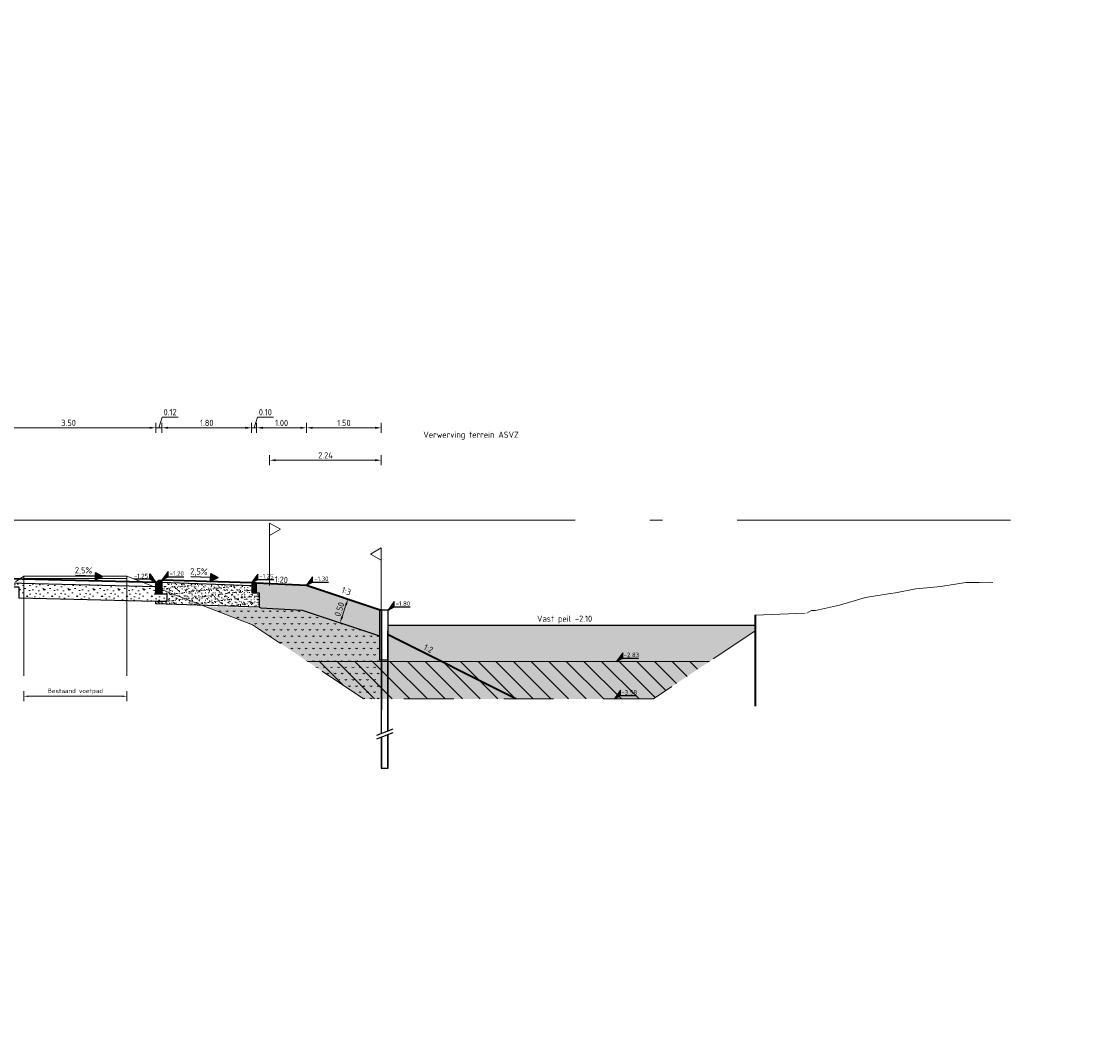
# Model space of a CAD drawing. Header units: metres. Extents: x -1 to 222837, y -2 to 853657.
# Tile 26 of 256: x 111393 to 111415, y 425630 to 425650. Entities that reach past the tile are written whole.
import ezdxf
from ezdxf.enums import TextEntityAlignment as Align

# ---------------------------------------------------------------- set-up
doc = ezdxf.new("R2010")
doc.units = ezdxf.units.M
doc.header["$XCLIPFRAME"] = 0
doc.linetypes.add('1-1', pattern=[20, 10, -10])
doc.linetypes.add('AL-NAP_LIJN', pattern=[15.25, 12, -1.5, 0.25, -1.5])
for name, color, linetype in [('A-Maatvoering', 30, 'Continuous'), ('Omegascherm', 200, 'Continuous'), ('PR-WATER', 140, 'Continuous'), ('Stalen buispaal', 210, 'Continuous'), ('X-REF', 7, 'Continuous')]:
    doc.layers.add(name, color=color, linetype=linetype)
for name, color, linetype, lineweight in [('A-TXT-T25', 7, 'Continuous', 25), ('B-ALG', 8, 'Continuous', 5), ('B-ALG_TXT', 8, 'Continuous', 5), ('B-WE-GW-GROND_SLIB-A', 252, 'Continuous', 18), ('B-WE-GW-MAAIVELD-GD', 93, 'Continuous', 18), ('B-WE-VH-VERHARDING_FUNDERING-A', 7, 'Continuous', 18), ('N-WE-AM-NAP-G', 7, 'AL-NAP_LIJN', 18), ('N-WE-GR-BOS-A', 42, 'Continuous', 18), ('N-WE-GW-BERM-G', 90, 'Continuous', 35), ('N-WE-GW-GROND-WERK-A', 7, 'Continuous', 18), ('N-WE-GW-WATERGANG-WERK-A', 92, 'Continuous', 18), ('N-WE-VH-VERHARDING_BESTORTING-A', 252, 'Continuous', 18), ('N-WE-VH-VERHARDING_BESTORTING-G', 252, 'Continuous', 35), ('N-WE-VH-VERHARDING_FUNDERING-A', 7, 'Continuous', 18), ('PR-GRS-KADASTER', 7, 'Continuous', 5), ('X-XX-AL-HOOGTELABEL-S', 90, 'Continuous', 25)]:
    doc.layers.add(name, color=color, linetype=linetype, lineweight=lineweight)
doc.styles.add('NLCS-ISO', font='NLCS-ISO.ttf')
doc.styles.add('NLCS-ISO-ANNOTATIEF-T25', font='NLCS-ISO.ttf', dxfattribs={"height": 2.5})
doc.styles.add('NLCS-ISO-M50-T18', font='NLCS-ISO.ttf')
doc.styles.add('NLCS-ISO-M50-T25', font='NLCS-ISO.ttf')
doc.dimstyles.new('NLCS-ANNOTATIEF-T25-PIJL', dxfattribs={"dimtxt": 2.5, "dimasz": 2.5, "dimexe": 2, "dimexo": 2, "dimgap": 0.7, "dimtad": 1, "dimzin": 0, "dimdsep": 46, "dimtxsty": 'NLCS-ISO-ANNOTATIEF-T25', "dimcen": 0, "dimdle": 2, "dimclrd": 256, "dimclre": 256, "dimclrt": 256, "dimadec": 5, "dimazin": 0, "dimtfac": 1, "dimtofl": 0, "dimtmove": 1, "dimatfit": 0, "dimfxl": 2, "dimfxlon": 1, "dimtfillclr": 254, "dimtolj": 1, "dimtzin": 0, "dimlwd": 18, "dimlwe": 18, "dimarcsym": 0})
doc.dimstyles.new('NLCS-M50-T18-PIJL-X_L2_H5', dxfattribs={"dimscale": 0.05, "dimtxt": 1.8, "dimasz": 1.8, "dimexe": 2, "dimexo": 2, "dimgap": 0.7, "dimtad": 1, "dimzin": 0, "dimdsep": 46, "dimtxsty": 'NLCS-ISO-M50-T18', "dimcen": 0, "dimdle": 2, "dimclrd": 256, "dimclre": 256, "dimclrt": 256, "dimadec": 5, "dimazin": 0, "dimtfac": 1, "dimtofl": 0, "dimtmove": 1, "dimatfit": 0, "dimfxl": 2, "dimfxlon": 1, "dimtfillclr": 254, "dimtolj": 1, "dimtzin": 0, "dimlwd": 18, "dimlwe": 18, "dimarcsym": 0})
doc.dimstyles.new('NLCS-M50-T25-PIJL-X_L2_H5', dxfattribs={"dimscale": 0.05, "dimtxt": 2.5, "dimasz": 2.5, "dimexe": 2, "dimexo": 2, "dimgap": 0.7, "dimtad": 1, "dimzin": 0, "dimdsep": 46, "dimtxsty": 'NLCS-ISO-M50-T25', "dimcen": 0, "dimdle": 2, "dimclrd": 256, "dimclre": 256, "dimclrt": 256, "dimadec": 5, "dimazin": 0, "dimtfac": 1, "dimtofl": 0, "dimtmove": 1, "dimatfit": 0, "dimfxl": 2, "dimfxlon": 1, "dimtfillclr": 254, "dimtolj": 1, "dimtzin": 0, "dimlwd": 18, "dimlwe": 18, "dimarcsym": 0})
picture_1 = doc.add_image_def('image1.ecw', size_in_pixel=(400001, 250001))
picture_2 = doc.add_image_def('image2.ecw', size_in_pixel=(120000, 80000))

# ---------------------------------------------------------------- blocks, each defined once
blk = doc.blocks.new('Pijl afschot')
blk.add_hatch(color=256).paths.add_polyline_path([(1717511043.91, -163054497.474), (1717511043.835, -163054497.324), (1717511043.76, -163054497.474)])
for p, q in [((1717511043.76, -163054497.474), (1717511043.835, -163054497.324)), ((1717511043.91, -163054497.474), (1717511043.835, -163054497.324)), ((1717511043.76, -163054497.474), (1717511043.91, -163054497.474)), ((1717511043.835, -163054497.474), (1717511043.835, -163054497.875))]:
    blk.add_line(p, q)
blk = doc.blocks.new('opsluitband 100x200')
at = {"transparency": 33554610}
h = blk.add_hatch(color=8, dxfattribs=at)
h.dxf.hatch_style = 1
h.paths.add_polyline_path([(111221.896, 425865.107), (111221.896, 425864.907), (111221.996, 425864.907), (111221.996, 425865.107)])
at = {"flags": 128}
blk.add_lwpolyline([(111221.896, 425865.107), (111221.896, 425864.907), (111221.996, 425864.907), (111221.996, 425865.107)], close=True, dxfattribs=at)
blk = doc.blocks.new('*U252')
for p, q in [((0, 10), (0, 12.5)), ((2.17, 11.25), (0, 12.5)), ((2.17, 11.25), (0, 10)), ((0, 0), (0, 10))]:
    blk.add_line(p, q)
blk = doc.blocks.new('*U166')
for p, q in [((-2.17, 11.25), (0, 12.5)), ((-2.17, 11.25), (0, 10)), ((0, 10), (0, 12.5)), ((0, 0), (0, 10))]:
    blk.add_line(p, q)
blk = doc.blocks.new('SAL-HOOGTELABEL_01-SO')
for p, q in [((-2.46, 1.31), (-8.84, 1.31)), ((-2.46, 1.31), (-2.46, 3.44)), ((-2.46, 3.44), (0, 0)), ((0, 0), (-2.46, 1.31))]:
    blk.add_line(p, q)
blk.add_solid([(-2.46, 3.44), (-2.46, 1.31), (0, 0)])
at = {"style": 'NLCS-ISO'}
blk.add_attdef('...', text='', height=1.8, dxfattribs=at).set_placement((-5.96, 2.61), align=Align.MIDDLE)
blk = doc.blocks.new('*D493')
at = {"layer": 'A-TXT-T25', "linetype": 'Continuous', "lineweight": 18, "transparency": 16777216}
for p, q in [((111392.545, 425642.251), (111392.545, 425642.451)), ((111396.045, 425642.251), (111396.045, 425642.451)), ((111392.67, 425642.351), (111395.92, 425642.351))]:
    blk.add_line(p, q, dxfattribs=at)
at = {"layer": 'A-TXT-T25', "transparency": 16777216}
for points in [[(111392.67, 425642.371), (111392.67, 425642.33), (111392.545, 425642.351)], [(111395.92, 425642.371), (111395.92, 425642.33), (111396.045, 425642.351)]]:
    blk.add_solid(points, dxfattribs=at)
at = {"layer": 'Defpoints', "color": 0, "transparency": 16777216}
for p in [(111396.045, 425642.351), (111392.545, 425639.337), (111396.045, 425639.249)]:
    blk.add_point(p, dxfattribs=at)
at = {"layer": 'A-TXT-T25', "transparency": 16777216, "insert": (111394.295, 425642.448), "char_height": 0.125, "attachment_point": 5, "style": 'NLCS-ISO-M50-T25'}
blk.add_mtext('\\A1;3.50', dxfattribs=at)
blk = doc.blocks.new('*D494')
at = {"layer": 'A-TXT-T25', "linetype": 'Continuous', "lineweight": 18, "transparency": 16777216}
for p, q in [((111396.045, 425642.251), (111396.045, 425642.451)), ((111396.105, 425642.351), (111396.17, 425642.566)), ((111396.165, 425642.251), (111396.165, 425642.451)), ((111396.17, 425642.566), (111396.49, 425642.566)), ((111395.92, 425642.351), (111395.795, 425642.351)), ((111396.045, 425642.351), (111396.165, 425642.351)), ((111396.29, 425642.351), (111396.415, 425642.351))]:
    blk.add_line(p, q, dxfattribs=at)
at = {"layer": 'A-TXT-T25', "transparency": 16777216}
for points in [[(111395.92, 425642.371), (111395.92, 425642.33), (111396.045, 425642.351)], [(111396.29, 425642.371), (111396.29, 425642.33), (111396.165, 425642.351)]]:
    blk.add_solid(points, dxfattribs=at)
at = {"layer": 'Defpoints', "color": 0, "transparency": 16777216}
for p in [(111396.165, 425642.351), (111396.045, 425639.249), (111396.165, 425639.249)]:
    blk.add_point(p, dxfattribs=at)
at = {"layer": 'A-TXT-T25', "transparency": 16777216, "insert": (111396.33, 425642.663), "char_height": 0.125, "attachment_point": 5, "style": 'NLCS-ISO-M50-T25'}
blk.add_mtext('\\A1;0.12', dxfattribs=at)
blk = doc.blocks.new('*D495')
at = {"layer": 'A-TXT-T25', "linetype": 'Continuous', "lineweight": 18, "transparency": 16777216}
for p, q in [((111396.165, 425642.251), (111396.165, 425642.451)), ((111397.965, 425642.251), (111397.965, 425642.451)), ((111396.29, 425642.351), (111397.84, 425642.351))]:
    blk.add_line(p, q, dxfattribs=at)
at = {"layer": 'A-TXT-T25', "transparency": 16777216}
for points in [[(111396.29, 425642.371), (111396.29, 425642.33), (111396.165, 425642.351)], [(111397.84, 425642.371), (111397.84, 425642.33), (111397.965, 425642.351)]]:
    blk.add_solid(points, dxfattribs=at)
at = {"layer": 'Defpoints', "color": 0, "transparency": 16777216}
for p in [(111397.965, 425642.351), (111396.165, 425639.194), (111397.965, 425639.194)]:
    blk.add_point(p, dxfattribs=at)
at = {"layer": 'A-TXT-T25', "transparency": 16777216, "insert": (111397.065, 425642.448), "char_height": 0.125, "attachment_point": 5, "style": 'NLCS-ISO-M50-T25'}
blk.add_mtext('\\A1;1.80', dxfattribs=at)
blk = doc.blocks.new('*D496')
at = {"layer": 'A-TXT-T25', "linetype": 'Continuous', "lineweight": 18, "transparency": 16777216}
for p, q in [((111397.965, 425642.25), (111397.965, 425642.45)), ((111398.015, 425642.35), (111398.08, 425642.565)), ((111398.065, 425642.25), (111398.065, 425642.45)), ((111398.08, 425642.565), (111398.4, 425642.565)), ((111397.84, 425642.35), (111397.715, 425642.35)), ((111397.965, 425642.35), (111398.065, 425642.35)), ((111398.19, 425642.35), (111398.315, 425642.35))]:
    blk.add_line(p, q, dxfattribs=at)
at = {"layer": 'A-TXT-T25', "transparency": 16777216}
for points in [[(111397.84, 425642.371), (111397.84, 425642.329), (111397.965, 425642.35)], [(111398.19, 425642.371), (111398.19, 425642.329), (111398.065, 425642.35)]]:
    blk.add_solid(points, dxfattribs=at)
at = {"layer": 'Defpoints', "color": 0, "transparency": 16777216}
for p in [(111398.065, 425642.35), (111397.965, 425639.144), (111398.065, 425639.144)]:
    blk.add_point(p, dxfattribs=at)
at = {"layer": 'A-TXT-T25', "transparency": 16777216, "insert": (111398.24, 425642.663), "char_height": 0.125, "attachment_point": 5, "style": 'NLCS-ISO-M50-T25'}
blk.add_mtext('\\A1;0.10', dxfattribs=at)
blk = doc.blocks.new('*D497')
at = {"layer": 'A-TXT-T25', "linetype": 'Continuous', "lineweight": 18, "transparency": 16777216}
for p, q in [((111398.065, 425642.25), (111398.065, 425642.45)), ((111399.065, 425642.25), (111399.065, 425642.45)), ((111398.19, 425642.35), (111398.94, 425642.35))]:
    blk.add_line(p, q, dxfattribs=at)
at = {"layer": 'A-TXT-T25', "transparency": 16777216}
for points in [[(111398.19, 425642.371), (111398.19, 425642.329), (111398.065, 425642.35)], [(111398.94, 425642.371), (111398.94, 425642.329), (111399.065, 425642.35)]]:
    blk.add_solid(points, dxfattribs=at)
at = {"layer": 'Defpoints', "color": 0, "transparency": 16777216}
for p in [(111399.065, 425642.35), (111398.065, 425639.244), (111399.065, 425639.194)]:
    blk.add_point(p, dxfattribs=at)
at = {"layer": 'A-TXT-T25', "transparency": 16777216, "insert": (111398.565, 425642.448), "char_height": 0.125, "attachment_point": 5, "style": 'NLCS-ISO-M50-T25'}
blk.add_mtext('\\A1;1.00', dxfattribs=at)
blk = doc.blocks.new('*D503')
at = {"layer": 'B-ALG_TXT', "linetype": 'Continuous', "lineweight": 18, "transparency": 16777216}
for p, q in [((111393.399, 425637.07), (111393.399, 425636.87)), ((111395.462, 425637.07), (111395.462, 425636.87)), ((111393.489, 425636.97), (111395.372, 425636.97))]:
    blk.add_line(p, q, dxfattribs=at)
at = {"layer": 'B-ALG_TXT', "transparency": 16777216}
for points in [[(111393.489, 425636.985), (111393.489, 425636.955), (111393.399, 425636.97)], [(111395.372, 425636.985), (111395.372, 425636.955), (111395.462, 425636.97)]]:
    blk.add_solid(points, dxfattribs=at)
at = {"layer": 'Defpoints', "color": 0, "transparency": 16777216}
for p in [(111393.399, 425637.183), (111395.462, 425637.183), (111395.462, 425636.97)]:
    blk.add_point(p, dxfattribs=at)
at = {"layer": 'B-ALG_TXT', "transparency": 16777216, "insert": (111394.43, 425637.064), "char_height": 0.09, "attachment_point": 5, "style": 'NLCS-ISO-M50-T18'}
blk.add_mtext('\\A1;Bestaand voetpad', dxfattribs=at)
blk = doc.blocks.new('*D505')
at = {"layer": 'A-TXT-T25', "linetype": 'Continuous', "lineweight": 18, "transparency": 16777216}
for p, q in [((111399.065, 425642.25), (111399.065, 425642.45)), ((111400.565, 425642.25), (111400.565, 425642.45)), ((111399.19, 425642.35), (111400.44, 425642.35))]:
    blk.add_line(p, q, dxfattribs=at)
at = {"layer": 'A-TXT-T25', "transparency": 16777216}
for points in [[(111399.19, 425642.371), (111399.19, 425642.329), (111399.065, 425642.35)], [(111400.44, 425642.371), (111400.44, 425642.329), (111400.565, 425642.35)]]:
    blk.add_solid(points, dxfattribs=at)
at = {"layer": 'Defpoints', "color": 0, "transparency": 16777216}
for p in [(111400.565, 425642.35), (111399.065, 425639.194), (111400.565, 425638.694)]:
    blk.add_point(p, dxfattribs=at)
at = {"layer": 'A-TXT-T25', "transparency": 16777216, "insert": (111399.815, 425642.448), "char_height": 0.125, "attachment_point": 5, "style": 'NLCS-ISO-M50-T25'}
blk.add_mtext('\\A1;1.50', dxfattribs=at)
blk = doc.blocks.new('*D504')
at = {"layer": 'A-TXT-T25', "linetype": 'Continuous', "lineweight": 18, "transparency": 16777216}
for p, q in [((111398.325, 425641.6), (111398.325, 425641.8)), ((111400.565, 425641.6), (111400.565, 425641.8)), ((111398.45, 425641.7), (111400.44, 425641.7))]:
    blk.add_line(p, q, dxfattribs=at)
at = {"layer": 'A-TXT-T25', "transparency": 16777216}
for points in [[(111398.45, 425641.721), (111398.45, 425641.68), (111398.325, 425641.7)], [(111400.44, 425641.721), (111400.44, 425641.68), (111400.565, 425641.7)]]:
    blk.add_solid(points, dxfattribs=at)
at = {"layer": 'Defpoints', "color": 0, "transparency": 16777216}
for p in [(111400.565, 425641.7), (111398.325, 425639.996), (111400.565, 425639.598)]:
    blk.add_point(p, dxfattribs=at)
at = {"layer": 'A-TXT-T25', "transparency": 16777216, "insert": (111399.445, 425641.798), "char_height": 0.125, "attachment_point": 5, "style": 'NLCS-ISO-M50-T25'}
blk.add_mtext('\\A1;2.24', dxfattribs=at)
blk = doc.blocks.new('rijwielpadban 40 120x250')
at = {"transparency": 33554610}
h = blk.add_hatch(color=8, dxfattribs=at)
h.dxf.hatch_style = 1
h.paths.add_polyline_path([(0.12, 0), (0.12, 0.2), (0.06, 0.25), (0.04, 0.25), (0, 0.25), (0, 0)])
at = {"flags": 128}
blk.add_lwpolyline([(0.12, 0), (0.12, 0.2), (0.06, 0.25), (0.04, 0.25), (0, 0.25), (0, 0)], close=True, dxfattribs=at)
blk = doc.blocks.new('stelspecie Rijwielpadband')
at = {"layer": 'N-WE-VH-VERHARDING_BESTORTING-A'}
h = blk.add_hatch(dxfattribs=at)
h.set_pattern_fill('ANSI31', color=0, scale=0.005, angle=45, style=0)
h.set_pattern_definition([(90, (-128736.483228, -464678.380746), (-0.015875, 2e-18), [])])
h.paths.add_polyline_path([(0, 0), (0.12, 0), (0.12, -0.024), (0, -0.024)])
at = {"layer": 'N-WE-VH-VERHARDING_BESTORTING-G', "color": 0, "flags": 128}
blk.add_lwpolyline([(0, 0), (0.12, 0), (0.12, -0.024), (0, -0.024)], close=True, dxfattribs=at)
blk = doc.blocks.new('omega 1 m')
at = {"linetype": '1-1', "ltscale": 0.1, "flags": 128}
for points in [[(-0.233, -2.509), (0.099, -2.382)], [(-0.233, -2.582), (0.099, -2.456)]]:
    blk.add_lwpolyline(points, dxfattribs=at)
at = {"layer": 'Omegascherm', "flags": 128}
blk.add_lwpolyline([(0, -0.002), (-0.175, -0.002), (-0.175, -1.002), (0, -1.002)], close=True, dxfattribs=at)
at = {"layer": 'Stalen buispaal', "linetype": '1-1', "ltscale": 0.2}
for p, q in [((-0.14, -0.002), (-0.14, -1.002)), ((-0.134, -0.002), (-0.134, -2.471)), ((-0.006, -2.422), (-0.006, -0.002)), ((-0.134, -2.545), (-0.134, -3.173)), ((-0.006, -3.173), (-0.006, -2.495))]:
    blk.add_line(p, q, dxfattribs=at)
at = {"layer": 'Stalen buispaal'}
for p, q in [((0, -0.002), (-0.14, -0.002)), ((0, -2.419), (0, -0.002)), ((-0.14, -1.002), (-0.14, -2.473)), ((-0.14, -2.547), (-0.14, -3.173)), ((0, -3.173), (0, -2.493)), ((-0.14, -3.173), (0, -3.173))]:
    blk.add_line(p, q, dxfattribs=at)
blk = doc.blocks.new('*D506')
at = {"layer": 'A-Maatvoering', "linetype": 'Continuous', "lineweight": 18, "transparency": 16777216}
for p, q in [((111399.778, 425638.563), (111399.856, 425638.799)), ((111399.816, 425638.944), (111399.991, 425638.886)), ((111399.659, 425638.471), (111399.833, 425638.413))]:
    blk.add_line(p, q, dxfattribs=at)
at = {"layer": 'A-Maatvoering', "transparency": 16777216}
for points in [[(111399.837, 425638.805), (111399.876, 425638.792), (111399.896, 425638.917)], [(111399.758, 425638.569), (111399.798, 425638.556), (111399.738, 425638.444)]]:
    blk.add_solid(points, dxfattribs=at)
at = {"layer": 'Defpoints', "color": 0, "transparency": 16777216}
for p in [(111399.721, 425638.975), (111399.896, 425638.917), (111399.564, 425638.502)]:
    blk.add_point(p, dxfattribs=at)
at = {"layer": 'A-Maatvoering', "transparency": 16777216, "insert": (111399.725, 425638.712), "char_height": 0.125, "attachment_point": 5, "rotation": 71.565, "style": 'NLCS-ISO-ANNOTATIEF-T25'}
blk.add_mtext('\\A1;0.50', dxfattribs=at)

msp = doc.modelspace()

# ---------------------------------------------------------------- hatches: boundary and pattern name
at = {"layer": 'B-WE-GW-GROND_SLIB-A', "transparency": 33554687}
h = msp.add_hatch(dxfattribs=at)
h.set_pattern_fill('AGW-GROND_SLIB', color=256, style=0, pattern_type=2)
h.set_pattern_definition([(0, (111403.7064, 425637.42594), (0, 0.5), [0.1, -0.15, 0.05, -0.2]), (0, (111404.0564, 425637.43844), (0, 0.5), [0.1, -0.4]), (0, (111404.0064, 425637.46344), (0, 0.5), [0.05, -0.45]), (0, (111403.7314, 425637.47594), (0, 0.5), [0.025, -0.35, 0.025, -0.1]), (0, (111403.9064, 425637.50094), (0, 0.5), [0.1, -0.15, 0.025, -2.25]), (0, (111403.7814, 425637.51344), (0, 0.5), [0.075, -0.425]), (0, (111403.9064, 425637.52594), (0, 0.5), [0.15, -0.35]), (0, (111403.7564, 425637.53844), (0, 0.5), [0.1, -0.4]), (0, (111403.9564, 425647.67594), (0, 0.5), [0.25, -0.25]), (0, (111403.8064, 425637.57594), (0, 0.5), [0.05, -0.15, 0.1, -0.2]), (0, (111404.1564, 425637.58844), (0, 0.5), [0.1, -0.4]), (0, (111404.0564, 425637.60094), (0, 0.5), [0.05, -0.45]), (0, (111403.9564, 425637.61344), (0, 0.5), [0.05, -0.45]), (0, (111403.7064, 425637.62594), (0, 0.5), [0.1, -0.4]), (0, (111403.9564, 425637.63844), (0, 0.5), [0.1, -0.4]), (0, (111403.9564, 425637.66344), (0, 0.5), [0.1, -0.1, 0.1, -0.2]), (0, (111403.8564, 425637.68844), (0, 0.5), [0.05, -0.25, 0.1, -0.1]), (0, (111403.9564, 425637.70094), (0, 0.5), [0.15, -0.35]), (0, (111403.9564, 425637.72594), (0, 0.5), [0.1, -0.4]), (0, (111403.7564, 425637.73844), (0, 0.5), [0.15, -0.2, 0.05, -0.1]), (0, (111403.7564, 425637.76344), (0, 0.5), [0.25, -0.25]), (0, (111404.0564, 425637.77594), (0, 0.5), [0.05, -0.45]), (0, (111403.9064, 425637.78844), (0, 0.5), [0.1, -0.4]), (0, (111403.8064, 425637.80094), (0, 0.5), [0.05, -0.2, 0.05, -0.2]), (0, (111403.7564, 425637.81344), (0, 0.5), [0.05, -0.15, 0.1, -0.2]), (0, (111403.8564, 425637.82594), (0, 0.5), [0.05, -0.25, 0.05, -0.15]), (0, (111403.9564, 425637.83844), (0, 0.5), [0.15, -0.35]), (0, (111403.7564, 425637.86344), (0, 0.5), [0.1, -0.4]), (0, (111404.0064, 425637.87594), (0, 0.5), [0.05, -0.45]), (0, (111404.1064, 425637.88844), (0, 0.5), [0.05, -0.45]), (14.0362, (111404.05638, 425637.46344), (0.5, -2e-11), [0.0515, -2.010053]), (14.0362, (111404.10638, 425637.57594), (0.5, -2e-11), [0.0515, -2.010053]), (14.0362, (111404.05638, 425637.87594), (0.5, -2e-11), [0.0515, -2.010053]), (14.0362, (111403.90638, 425637.68844), (0.5, -2e-11), [0.0515, -2.010053]), (14.0362, (111404.00638, 425637.76344), (0.5, -2e-11), [0.0515, -2.010053]), (14.0362, (111404.05638, 425637.72594), (0.5, -2e-11), [0.0515, -2.010053]), (14.0362, (111403.80638, 425637.81344), (0.5, -2e-11), [0.0515, -2.010053]), (14.0362, (111404.00638, 425637.78844), (0.5, -2e-11), [0.0515, -2.010053]), (14.0362, (111404.10638, 425637.60094), (0.5, -2e-11), [0.103, -1.958553]), (14.0362, (111404.05638, 425637.63844), (0.5, -2e-11), [0.103, -1.958553]), (14.0362, (111404.05638, 425637.66344), (0.5, -2e-11), [0.103, -1.958553]), (165.9638, (111403.90638, 425637.50094), (-0.5, -2e-11), [0.0515, -0.103, 0.0515, -1.855553]), (165.9638, (111403.80638, 425637.57594), (-0.5, -2e-11), [0.0515, -2.010053]), (165.9638, (111403.80638, 425637.80094), (-0.5, -2e-11), [0.103, -1.958553]), (194.0362, (111404.05638, 425637.43844), (-0.5, 2e-11), [0.0515, -2.010053]), (345.9638, (111404.15638, 425637.43844), (0.5, 2e-11), [0.0515, -2.010053]), (345.9638, (111404.00638, 425637.61344), (0.5, 2e-11), [0.0515, -2.010053]), (345.9638, (111404.10638, 425637.70094), (0.5, 2e-11), [0.0515, -2.010053]), (345.9638, (111403.90638, 425637.73844), (0.5, 2e-11), [0.0515, -2.010053]), (345.9638, (111403.85638, 425637.80094), (0.5, 2e-11), [0.0515, -2.010053]), (345.9638, (111403.90638, 425637.82594), (0.5, 2e-11), [0.0515, -2.010053]), (345.9638, (111403.90638, 425637.73844), (0.5, 2e-11), [0.0515, -2.010053]), (345.9638, (111404.05638, 425637.81344), (0.5, 2e-11), [0.206, -1.855553]), (345.9638, (111403.75638, 425637.47594), (0.5, 2e-11), [0.206, -1.855553]), (345.9638, (111403.80638, 425637.51344), (0.5, 2e-11), [0.206, -1.855553]), (345.9638, (111403.85638, 425637.53844), (0.5, 2e-11), [0.0515, -0.103, 0.103, -1.804053]), (345.9638, (111403.85638, 425637.57594), (0.5, 2e-11), [0.103, -0.103, 0.103, -1.752553]), (345.9638, (111403.80638, 425637.62594), (0.5, 2e-11), [0.206, -1.855553]), (345.9638, (111403.75638, 425637.66344), (0.5, 2e-11), [0.206, -1.855553]), (345.9638, (111403.75638, 425637.68844), (0.5, 2e-11), [0.206, -1.855553]), (345.9638, (111404.10638, 425637.83844), (0.5, 2e-11), [0.0515, -2.010053]), (345.9638, (111404.15638, 425637.88844), (0.5, 1e-07), [0.103, -1.958553]), (345.9638, (111403.85638, 425637.86344), (0.5, 1e-07), [0.103, -1.958553]), (345.9638, (111403.80638, 425637.42594), (0.5, 9e-09), [0.206, -1.855553]), (345.9638, (111404.10638, 425637.77594), (0.5, 9e-09), [0.1545, -1.907053]), (345.9638, (111404.15638, 425637.73844), (0.5, 9e-09), [0.309, -1.752553])])
h.paths.add_polyline_path([(111407.1436, 425637.6679), (111399.0832, 425637.6679), (111400.2082, 425636.9179), (111406.0186, 425636.9179)])
at = {"layer": 'B-WE-VH-VERHARDING_FUNDERING-A', "transparency": 33554687}
h = msp.add_hatch(dxfattribs=at)
h.set_pattern_fill('AVH-FUNDERING_BIMS', color=256, scale=0.5, style=0, pattern_type=2)
h.set_pattern_definition([(30, (111397.03895, 425636.91785), (0.0721688, 0.125), [0.025, -0.225]), (150, (111397.03895, 425636.91785), (-0.1443376, 3e-08), [0.025, -0.225])])
h.paths.add_polyline_path([(111397.9905, 425638.3979), (111400.2082, 425636.9179), (111400.5651, 425636.9179), (111400.5651, 425637.6959), (111400.5298, 425637.6959), (111400.5298, 425638.1788), (111398.9779, 425638.6961), (111398.2126, 425638.7361), (111398.1151, 425638.7344), (111397.0389, 425638.768)])
at = {"layer": 'N-WE-GR-BOS-A', "true_color": 0x7aafdf, "transparency": 33554559}
h = msp.add_hatch(color=143, dxfattribs=at)
h.dxf.hatch_style = 1
h.paths.add_polyline_path([(111408.0508, 425638.2726), (111408.0508, 425638.3979), (111400.7048, 425638.3979), (111400.7048, 425638.1951), (111403.2592, 425636.9179), (111406.0186, 425636.9179)])
at = {"layer": 'N-WE-GW-GROND-WERK-A', "true_color": 0xdb6e00, "transparency": 33554483}
for points in [[(111398.9805, 425638.6977), (111400.5298, 425638.1788), (111400.5298, 425638.6979), (111400.5651, 425638.6941), (111399.0651, 425639.1941), (111398.0651, 425639.2441), (111398.0651, 425639.0441), (111398.1151, 425639.0441), (111398.1151, 425638.7544), (111398.1478, 425638.7393)], [(111397.9905, 425638.3979), (111400.2082, 425636.9179), (111400.5651, 425636.9179), (111400.5651, 425637.6959), (111400.5298, 425637.6959), (111400.5298, 425638.1788), (111398.9779, 425638.6961), (111398.2126, 425638.7361), (111398.1151, 425638.7344), (111397.0389, 425638.768)], [(111400.6992, 425636.9179), (111403.2592, 425636.9179), (111400.6992, 425638.1979)]]:
    msp.add_hatch(color=32, dxfattribs=at).paths.add_polyline_path(points)
at = {"layer": 'N-WE-GW-WATERGANG-WERK-A', "transparency": 33554585}
h = msp.add_hatch(dxfattribs=at)
h.set_pattern_fill('AGW-WERK_ONTGRAVEN', color=256, style=0, pattern_type=2)
h.set_pattern_definition([(135, (-125.86694, 0), (-0.1767766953, -0.1767766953), [])])
h.paths.add_polyline_path([(111407.1436, 425637.6679), (111399.0832, 425637.6679), (111400.2082, 425636.9179), (111406.0186, 425636.9179)])
at = {"layer": 'N-WE-VH-VERHARDING_FUNDERING-A', "transparency": 33554687}
h = msp.add_hatch(dxfattribs=at)
h.set_pattern_fill('AVH-FUNDERING_GRANULAAT', color=256, style=0, pattern_type=2)
h.set_pattern_definition([(0, (111393.0201, 425639.1892), (0, 0.5), [0, -0.5]), (0, (111393.0251, 425639.0142), (0, 0.5), [0, -0.5]), (0, (111393.0401, 425639.2842), (0, 0.5), [0, -0.5]), (338.1986, (111392.78012, 425639.12922), (1.5000001, -0.5), [0.05385, -2.63873]), (216.87, (111392.83012, 425639.10922), (1.5, 1), [0.025, -2.475]), (130.6013, (111392.81012, 425639.09422), (2.5000002, -2.9999995), [0.046098, -4.563675]), (206.565, (111392.64512, 425639.03422), (-0.5, -0.5), [0.01118, -1.106853]), (326.31, (111392.63512, 425639.02922), (1, -0.5000007), [0.01803, -1.78475]), (108.435, (111392.65012, 425639.01922), (-0.499999, 1), [0.01581, -1.565327]), (225, (111392.96512, 425638.98422), (-9e-17, -0.5), [0.02121, -0.685894]), (0, (111392.9501, 425638.9692), (0.5, 0.5), [0.03, -0.47]), (135, (111392.98012, 425638.96922), (-0.5, 4e-17), [0.02121, -0.685894]), (251.565, (111392.90512, 425639.30422), (0.499999, 1), [0.01581, -1.56533]), (0, (111392.9001, 425639.2892), (0.5, 0.5), [0.025, -0.475]), (143.13, (111392.92512, 425639.28922), (-1.5, 1), [0.025, -2.475]), (213.69, (111392.64012, 425639.30922), (1, 0.5000007), [0.01803, -1.78475]), (341.565, (111392.62512, 425639.29922), (-1, 0.499999), [0.031623, -1.549516]), (126.87, (111392.65512, 425639.28922), (1, -1.5), [0.025, -2.475]), (0, (111392.7851, 425639.2892), (0, 0.5), [0, -0.5]), (0, (111392.6501, 425639.1592), (0, 0.5), [0, -0.5]), (0, (111392.7901, 425638.9742), (0, 0.5), [0, -0.5]), (0, (111392.9251, 425639.1292), (0, 0.5), [0, -0.5]), (0, (111392.7801, 425639.2142), (0, 0.5), [0, -0.5]), (0, (111392.6701, 425639.2292), (0, 0.5), [0, -0.5]), (0, (111392.7151, 425639.1992), (0, 0.5), [0, -0.5]), (0, (111392.6951, 425639.0792), (0, 0.5), [0, -0.5]), (0, (111392.5751, 425639.0992), (0, 0.5), [0, -0.5]), (0, (111392.5801, 425639.2142), (0, 0.5), [0, -0.5]), (0, (111392.5651, 425639.3242), (0, 0.5), [0, -0.5]), (0, (111392.7201, 425639.3442), (0, 0.5), [0, -0.5]), (0, (111392.8301, 425639.3642), (0, 0.5), [0, -0.5]), (0, (111393.0051, 425639.3442), (0, 0.5), [0, -0.5]), (0, (111392.8851, 425639.1892), (0, 0.5), [0, -0.5]), (0, (111392.8351, 425639.2792), (0, 0.5), [0, -0.5]), (0, (111392.8751, 425639.0392), (0, 0.5), [0, -0.5]), (0, (111392.7251, 425639.0142), (0, 0.5), [0, -0.5]), (0, (111392.8751, 425638.9042), (0, 0.5), [0, -0.5]), (0, (111392.7101, 425638.9342), (0, 0.5), [0, -0.5]), (0, (111392.5501, 425638.9192), (0, 0.5), [0, -0.5]), (0, (111392.6101, 425638.8942), (0, 0.5), [0, -0.5]), (0, (111392.6151, 425638.9642), (0, 0.5), [0, -0.5]), (0, (111392.9501, 425638.8842), (0, 0.5), [0, -0.5]), (0, (111393.0101, 425639.0892), (0, 0.5), [0, -0.5]), (0, (111392.9851, 425639.2392), (0, 0.5), [0, -0.5]), (0, (111392.7551, 425638.8792), (0, 0.5), [0, -0.5])])
h.paths.add_polyline_path([(111396.0451, 425639.0248), (111396.2651, 425639.0248), (111396.2651, 425638.8692), (111396.0356, 425638.8692), (111393.3044, 425638.9375), (111393.3044, 425639.1579), (111393.2044, 425639.1579), (111392.5451, 425639.1973), (111392.5451, 425639.2566), (111396.0451, 425639.1691)])
h = msp.add_hatch(dxfattribs=at)
h.set_pattern_fill('AVH-FUNDERING_ZAND', color=256, style=0, pattern_type=2)
h.set_pattern_definition([(37.5, (-125.866944, -1.55468), (-0.003149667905, 0.09634118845), [0, -0.076, 0, -0.085, 0, -0.08125]), (7.5, (-125.86694, -1.55468), (0.088488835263, 0.14110730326), [0, -0.041, 0, -0.0685, 0, -0.02625]), (327.5, (-125.92844, -1.55468), (0.155707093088, 0.000282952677), [0, -0.025, 0, -0.09, 0, -0.1175]), (317.5, (-125.92844, -1.55468), (0.15030633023, 0.043883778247), [0, -0.0125, 0, -0.059, 0, -0.0675])])
h.paths.add_polyline_path([(111398.1151, 425639.0441), (111398.0651, 425639.0441), (111397.9651, 425639.0441), (111397.9648, 425639.1841), (111396.1651, 425639.2484), (111396.1651, 425639.0248), (111396.2651, 425639.0248), (111396.2651, 425638.8692), (111396.0451, 425638.8692), (111396.0451, 425638.819), (111398.1151, 425638.7544)])

# ---------------------------------------------------------------- linework, layer by layer
at = {"flags": 128}
msp.add_lwpolyline([(111396.0451, 425639.0248), (111396.2651, 425639.0248), (111396.2651, 425638.8692), (111396.0356, 425638.8692), (111393.3044, 425638.9375), (111393.3044, 425639.1579), (111393.2044, 425639.1579), (111392.5451, 425639.1973), (111392.5451, 425639.2566), (111396.0451, 425639.1691)], close=True, dxfattribs=at)
for points in [[(111397.9651, 425639.1841), (111396.1651, 425639.2487)], [(111398.0651, 425639.0441), (111398.1151, 425639.0441), (111398.1151, 425638.7544), (111396.0451, 425638.819), (111396.0451, 425638.869)], [(111398.1151, 425638.7544), (111398.1478, 425638.7393), (111398.9805, 425638.6977), (111400.5298, 425638.1788)]]:
    msp.add_lwpolyline(points, dxfattribs=at)
at = {"layer": 'B-ALG', "flags": 128}
for points in [[(111395.4619, 425639.3796), (111395.4619, 425639.3296), (111395.1858, 425639.3294), (111393.399, 425639.3271), (111393.399, 425639.3771)], [(111393.399, 425639.3271), (111393.399, 425638.9151)], [(111395.4619, 425639.3296), (111395.4619, 425638.8636)], [(111408.0708, 425636.7682), (111408.0708, 425638.5971), (111408.0508, 425638.5971), (111408.0508, 425636.7682)]]:
    msp.add_lwpolyline(points, dxfattribs=at)
at = {"layer": 'B-ALG_TXT', "linetype": '1-1', "ltscale": 0.2, "flags": 128}
for points in [[(111393.399, 425639.3771), (111393.399, 425636.9701)], [(111395.4619, 425639.3796), (111395.4619, 425636.9701)]]:
    msp.add_lwpolyline(points, dxfattribs=at)
at = {"layer": 'B-WE-GW-GROND_SLIB-A', "flags": 128}
msp.add_lwpolyline([(111399.0832, 425637.6679), (111407.1436, 425637.6679)], dxfattribs=at)
msp.add_lwpolyline([(111399.0832, 425637.6679), (111407.1436, 425637.6679)], dxfattribs=at)
at = {"layer": 'B-WE-GW-MAAIVELD-GD', "color": 93, "linetype": 'Continuous', "lineweight": 18}
for points in [[(111393.2287, 425639.2641), (111393.399, 425639.3771), (111395.1857, 425639.3794), (111395.4619, 425639.3796), (111395.5852, 425639.3319), (111397.9815, 425638.4023)], [(111409.0989, 425638.6384), (111409.1921, 425638.6885), (111409.2675, 425638.6911), (111409.7518, 425638.7972), (111409.7701, 425638.8026), (111409.9305, 425638.8487), (111410.2727, 425638.9497), (111410.3116, 425638.9577), (111410.7753, 425639.0266), (111410.8713, 425639.042), (111411.2779, 425639.1225), (111411.431, 425639.1342), (111411.7805, 425639.1703), (111411.9907, 425639.205), (111412.2831, 425639.2507), (111412.5505, 425639.2509), (111412.7856, 425639.2562), (111412.8246, 425639.2511)]]:
    msp.add_lwpolyline(points, dxfattribs=at)
at = {"layer": 'B-WE-GW-MAAIVELD-GD', "color": 93, "linetype": '1-1', "lineweight": 18, "ltscale": 0.1}
for points in [[(111408.0608, 425638.5971), (111409.0989, 425638.6384)], [(111408.0508, 425638.2726), (111406.0186, 425636.9179), (111400.2082, 425636.9179), (111397.9815, 425638.4023)]]:
    msp.add_lwpolyline(points, dxfattribs=at)
at = {"layer": 'N-WE-AM-NAP-G'}
msp.add_line((111377.2008, 425640.4979), (111413.1775, 425640.4979), dxfattribs=at)
at = {"layer": 'N-WE-GW-BERM-G', "flags": 128}
for points in [[(111396.0451, 425639.2491), (111392.5451, 425639.3366)], [(111397.9651, 425639.2441), (111396.1651, 425639.2991)], [(111398.0651, 425639.2441), (111399.0651, 425639.1941), (111400.5651, 425638.6941)], [(111403.2592, 425636.9179), (111400.6992, 425638.1979)]]:
    msp.add_lwpolyline(points, dxfattribs=at)
at = {"layer": 'PR-WATER', "flags": 128}
msp.add_lwpolyline([(111400.7048, 425638.3979), (111408.0508, 425638.3979)], dxfattribs=at)

# ---------------------------------------------------------------- block references
at = {"xscale": -1}
msp.add_blockref('rijwielpadban 40 120x250', (111396.1651, 425639.0491), dxfattribs=at)
for name, p in [('opsluitband 100x200', (176.0696, -225.8627)), ('stelspecie Rijwielpadband', (111396.0451, 425639.0491))]:
    msp.add_blockref(name, p)
at = {"layer": 'A-TXT-T25', "xscale": -1, "rotation": 268.15873365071}
for p in [(107896993.2927, -1721437659.3813), (107896995.6048, -1721437659.4047)]:
    msp.add_blockref('Pijl afschot', p, dxfattribs=at)
at = {"layer": 'B-ALG', "xscale": 0.1, "yscale": 0.1, "zscale": 0.1}
msp.add_blockref('*U252', (111398.3251, 425639.1911), dxfattribs=at)
at = {"layer": 'Omegascherm'}
msp.add_blockref('omega 1 m', (111400.7048, 425638.6998), dxfattribs=at)
at = {"layer": 'PR-GRS-KADASTER', "color": 3, "xscale": 0.1, "yscale": 0.1, "zscale": 0.1}
msp.add_blockref('*U166', (111400.5651, 425638.6941), dxfattribs=at)
at = {"layer": 'X-XX-AL-HOOGTELABEL-S', "xscale": 0.05, "yscale": 0.05}
msp.add_blockref('SAL-HOOGTELABEL_01-SO', (111396.0451, 425639.2491), dxfattribs=at).add_auto_attribs({'...': '-1.25'})
at = {"layer": 'X-XX-AL-HOOGTELABEL-S'}
ref = msp.add_blockref('SAL-HOOGTELABEL_01-SO', (111396.1654, 425639.2991), dxfattribs=dict(at, xscale=-0.05, yscale=0.05))
ref.add_attrib('...', '-1.20', dxfattribs={"layer": '0', "height": 0.09, "style": 'NLCS-ISO'}).set_placement((111396.4632, 425639.4295), align=Align.MIDDLE)
ref = msp.add_blockref('SAL-HOOGTELABEL_01-SO', (111397.9651, 425639.2441), dxfattribs=dict(at, xscale=-0.05, yscale=0.05))
ref.add_attrib('...', '-1.25', dxfattribs={"layer": '0', "height": 0.09, "style": 'NLCS-ISO'}).set_placement((111398.2629, 425639.3745), align=Align.MIDDLE)
ref = msp.add_blockref('SAL-HOOGTELABEL_01-SO', (111399.0651, 425639.1941), dxfattribs=dict(at, xscale=-0.05, yscale=0.05))
ref.add_attrib('...', '-1.30', dxfattribs={"layer": '0', "height": 0.09, "style": 'NLCS-ISO'}).set_placement((111399.3629, 425639.3245), align=Align.MIDDLE)
ref = msp.add_blockref('SAL-HOOGTELABEL_01-SO', (111400.7011, 425638.6979), dxfattribs=dict(at, xscale=-0.05, yscale=0.05))
ref.add_attrib('...', '-1.80', dxfattribs={"layer": '0', "height": 0.09, "style": 'NLCS-ISO'}).set_placement((111400.9989, 425638.8282), align=Align.MIDDLE)
ref = msp.add_blockref('SAL-HOOGTELABEL_01-SO', (111405.282, 425637.6679), dxfattribs=dict(at, xscale=-0.05, yscale=0.05))
ref.add_attrib('...', '-2.83', dxfattribs={"layer": '0', "height": 0.09, "style": 'NLCS-ISO'}).set_placement((111405.5798, 425637.7982), align=Align.MIDDLE)
ref = msp.add_blockref('SAL-HOOGTELABEL_01-SO', (111405.2373, 425636.9179), dxfattribs=dict(at, xscale=-0.05, yscale=0.05))
ref.add_attrib('...', '-3.58', dxfattribs={"layer": '0', "height": 0.09, "style": 'NLCS-ISO'}).set_placement((111405.5351, 425637.0482), align=Align.MIDDLE)

# ---------------------------------------------------------------- texts
at = {"layer": 'A-TXT-T25', "char_height": 0.125, "style": 'NLCS-ISO-ANNOTATIEF-T25'}
for s, insert, width, attachment_point in [('Verwerving terrein ASVZ', (111401.4076, 425642.2743), 4.9589, 1), ('Vast peil -2.10', (111404.7928, 425638.5866), 2.236067, 3)]:
    msp.add_mtext(s, dxfattribs=dict(at, insert=insert, width=width, attachment_point=attachment_point))
at = {"layer": 'A-TXT-T25', "char_height": 0.125, "width": 2.236067, "style": 'NLCS-ISO-ANNOTATIEF-T25'}
for s, insert, attachment_point, rotation in [('2,5%', (111394.771, 425639.554), 3, 359.10346), ('2,5%', (111397.0832, 425639.5305), 3, 359.10346), ('1:20', (111398.6952, 425639.362), 3, 357.06206), ('1:3', (111399.7984, 425639.1676), 1, 339.68535), ('1:2', (111401.4553, 425638.0213), 1, 333.52554)]:
    msp.add_mtext(s, dxfattribs=dict(at, insert=insert, attachment_point=attachment_point, rotation=rotation))

# ---------------------------------------------------------------- dimensions: what is measured, and where the dimension line sits
at = {"layer": 'A-Maatvoering'}
dim = msp.add_aligned_dim(p1=(111399.5638, 425638.5024, -0.13), p2=(111399.7214, 425638.9753, -0.13), distance=-0.1838, dimstyle='NLCS-ANNOTATIEF-T25-PIJL', dxfattribs=at)
dim.commit()
dim.dimension.update_dxf_attribs({"geometry": '*D506', "text_midpoint": (111399.7245, 425638.7115, -0.13)})
at = {"layer": 'A-TXT-T25'}
for base, p1, p2, picture, middle in [((111396.1651, 425642.3505), (111396.0451, 425639.2491), (111396.1651, 425639.2491), '*D494', (111396.2046, 425642.663)), ((111398.0651, 425642.3503), (111397.9651, 425639.1441), (111398.0651, 425639.1441), '*D496', (111398.1146, 425642.6628)), ((111396.0451, 425642.3505), (111392.5451, 425639.3366), (111396.0451, 425639.2491), '*D493', (111394.2951, 425642.448)), ((111397.9651, 425642.3505), (111396.1651, 425639.1941), (111397.9651, 425639.1941), '*D495', (111397.0651, 425642.448)), ((111399.0651, 425642.3503), (111398.0651, 425639.2441), (111399.0651, 425639.1941), '*D497', (111398.5651, 425642.4478)), ((111400.5651, 425642.3503), (111399.0651, 425639.1941), (111400.5651, 425638.6941), '*D505', (111399.8151, 425642.4478)), ((111400.5651, 425641.7005), (111398.3251, 425639.9965), (111400.5651, 425639.5979), '*D504', (111399.4451, 425641.798))]:
    dim = msp.add_linear_dim(base=base, p1=p1, p2=p2, dimstyle='NLCS-M50-T25-PIJL-X_L2_H5', dxfattribs=at)
    dim.commit()
    dim.dimension.update_dxf_attribs({"geometry": picture, "text_midpoint": middle})
at = {"layer": 'B-ALG_TXT'}
dim = msp.add_linear_dim(base=(111395.4619, 425636.9701), p1=(111393.399, 425637.1829), p2=(111395.4619, 425637.1829), text='Bestaand voetpad', dimstyle='NLCS-M50-T18-PIJL-X_L2_H5', dxfattribs=at)
dim.commit()
dim.dimension.update_dxf_attribs({"geometry": '*D503', "text_midpoint": (111394.4305, 425637.0636)})

# ---------------------------------------------------------------- pictures from other files: only their frames are drawn
at = {"layer": 'X-REF'}
image = msp.add_image(picture_1, insert=(100000.0001, 424999.9001), size_in_units=(40000, 25000.0375), dxfattribs=at)
image.set_boundary_path([(93497.8255, 208977.5368), (156894.5073, 250000.5)])
image = msp.add_image(picture_2, insert=(109499.5231, 424999.9595), size_in_units=(6001.8618, 4001.2412), dxfattribs=at)
image.dxf.flags = 7

doc.saveas('drawing.dxf')
